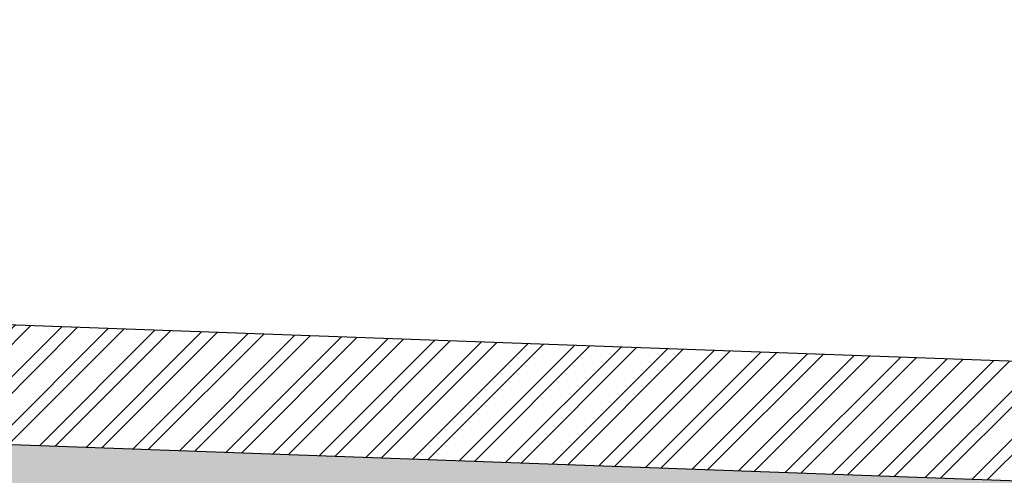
# Model space of a CAD drawing. Header units: millimetres. Extents: x 256680 to 410391, y -77299 to -22623.
# Tile 153 of 202: x 348224 to 349872, y -25919 to -25157. Entities that reach past the tile are written whole.
import ezdxf

# ---------------------------------------------------------------- set-up
doc = ezdxf.new("R2010")
doc.units = ezdxf.units.MM
doc.header["$LTSCALE"] = 2.5
doc.layers.add('HATCH LIGHT', color=250, linetype='Continuous', lineweight=0)
doc.layers.add('WALL', color=132, linetype='Continuous', lineweight=25)

msp = doc.modelspace()

# ---------------------------------------------------------------- hatches: boundary and pattern name
at = {"layer": 'HATCH LIGHT', "true_color": 0x636466}
h = msp.add_hatch(dxfattribs=at)
h.set_pattern_fill('ANSI32', color=251, scale=6)
h.set_pattern_definition([(45, (278504.94, -46725.026), (-40.411153, 40.411153), []), (45, (278531.88, -46725.026), (-40.411153, 40.411153), [])])
h.paths.add_polyline_path([(355647.8, -32590), (355453.8, -32638.8), (355635.4, -33359.7), (343082.7, -33359.6, -0.000263), (343068.2, -33559.6), (355892, -33559.7)])
h.paths.add_polyline_path([(343496.7, -25157.1), (343296.6, -25157.1, -0.011972), (342815.4, -34256), (343016, -34256, 0.01196)])
h.paths.add_polyline_path([(343480.3, -25697.6), (353159.2, -26046.6, 0.003501), (353653.3, -26800.6), (353820.9, -26691.5), (353270.8, -25850.5), (343486.5, -25497.7, -0.000262)])
h = msp.add_hatch(dxfattribs=at)
h.set_pattern_fill('ANSI36', color=251, scale=7)
h.set_pattern_definition([(45, (278504.942, -46725.026), (11.786586, 43.2174826), [55.5625, -11.1125, 0, -11.1125])])
h.paths.add_polyline_path([(349605.3, -26789), (350544.7, -26822.8), (350572.5, -26053.4), (353103.5, -26144.6), (353570.1, -26856), (353653.3, -26800.6, -0.003501), (353159.2, -26046.6), (350106.4, -25936.7, -0.403697), (350492, -26336.4, -1), (349692, -26336.4, -0.424809), (350106.4, -25936.7), (346273.8, -25798.4), (346270.2, -25898.3), (349633.1, -26019.5)])

# ---------------------------------------------------------------- linework, layer by layer
at = {"layer": 'WALL'}
msp.add_line((353270.8, -25850.5), (343487.5, -25497.7), dxfattribs=at)
at = {"layer": 'WALL', "flags": 128}
msp.add_lwpolyline([(353820.9, -26691.5), (353653.3, -26800.6, -0.003501), (353159.2, -26046.6), (343480.3, -25697.6)], format="xyb", dxfattribs=at)

doc.saveas('drawing.dxf')
